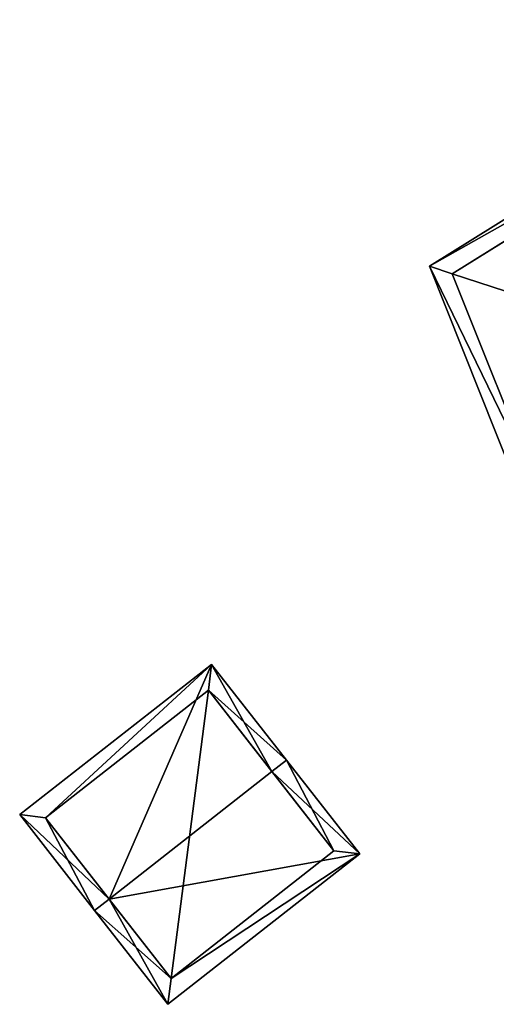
# Model space of a CAD drawing. Header units: inches. Extents: x 2523744 to 2528136, y 1148995 to 1152010.
# Tile 7 of 256: x 2524188 to 2524207, y 1149216 to 1149256. Entities that reach past the tile are written whole.
import ezdxf

# ---------------------------------------------------------------- set-up
doc = ezdxf.new("R2010")
doc.units = ezdxf.units.IN
doc.header["$MEASUREMENT"] = 0
doc.layers.add('Gebaeude Einzelhaus', color=10, linetype='Continuous')

msp = doc.modelspace()

# ---------------------------------------------------------------- meshes
at = {"layer": 'Gebaeude Einzelhaus'}
mesh = msp.add_polyface(dxfattribs=at)
corners = [(2524219.207, 1149254.595, 432.318), (2524220.303, 1149256.169, 431.938), (2524204.216, 1149246.155, 431.938), (2524205.149, 1149245.852, 432.315), (2524211.646, 1149243.738, 434.939), (2524218.635, 1149247.056, 435.256), (2524220.117, 1149255.152, 432.308), (2524220.119, 1149255.162, 432.305), (2524208.731, 1149236.878, 432.313), (2524208.315, 1149235.899, 431.938), (2524205.146, 1149245.85, 432.313), (2524216.819, 1149239.355, 431.938), (2524216.371, 1149239.969, 432.307), (2524218.477, 1149246.981, 435.172), (2524216.363, 1149239.979, 432.313), (2524218.833, 1149236.633, 432.317), (2524218.639, 1149235.59, 431.938), (2524229.525, 1149243.541, 431.938), (2524228.474, 1149243.676, 432.318), (2524228.444, 1149243.68, 432.328), (2524218.839, 1149236.665, 432.329), (2524220.336, 1149244.725, 435.256), (2524215.646, 1149239.688, 431.938), (2524216.363, 1149239.979, 432.307), (2524218.803, 1149236.639, 432.307), (2524220.119, 1149255.162, 422.085), (2524205.146, 1149245.85, 422.085), (2524208.731, 1149236.878, 422.085), (2524220.117, 1149255.152, 422.085), (2524211.646, 1149243.738, 422.085), (2524218.635, 1149247.056, 422.085), (2524216.363, 1149239.979, 422.085), (2524216.819, 1149239.355, 422.085), (2524220.337, 1149244.725, 422.085), (2524219.544, 1149240.462, 422.085), (2524222.556, 1149241.686, 422.085), (2524218.839, 1149236.665, 422.085), (2524228.444, 1149243.68, 422.085), (2524220.336, 1149244.725, 422.085), (2524218.803, 1149236.639, 422.085), (2524228.474, 1149243.676, 422.085)]
mesh.append_faces([[corners[k] for k in face] for face in [(18, 7, 17), (17, 7, 1), (18, 6, 7), (18, 7, 6), (18, 17, 7), (7, 17, 1), (19, 18, 6), (6, 5, 19), (19, 5, 21), (20, 15, 24), (12, 22, 23), (12, 24, 22), (22, 24, 16), (16, 24, 15), (22, 12, 23), (12, 21, 13), (13, 21, 5), (22, 20, 12), (12, 20, 21), (22, 15, 20), (16, 15, 22), (15, 17, 16), (15, 18, 17), (15, 19, 18), (15, 20, 19), (15, 19, 20), (20, 19, 21), (15, 18, 19), (15, 17, 18), (15, 16, 17), (12, 8, 14), (12, 11, 8), (8, 11, 9), (9, 11, 8), (8, 11, 4), (4, 12, 13), (4, 11, 12), (3, 10, 2), (0, 3, 2), (2, 10, 8), (2, 8, 9), (7, 0, 1), (1, 0, 2), (3, 8, 4), (3, 2, 8), (8, 2, 9), (0, 7, 1), (0, 6, 7), (4, 5, 0), (0, 5, 6), (0, 3, 4), (0, 2, 3), (0, 1, 2)]], dxfattribs={"color": 13})
mesh.append_faces([[corners[k] for k in face] for face in [(37, 28, 40), (37, 30, 28), (37, 38, 30), (40, 6, 18), (40, 28, 6), (18, 37, 40), (18, 19, 37), (32, 36, 39), (32, 34, 36), (20, 24, 36), (36, 24, 39), (12, 11, 24), (24, 11, 39), (39, 11, 32), (36, 35, 37), (37, 35, 38), (36, 34, 35), (19, 36, 37), (19, 20, 36), (34, 33, 35), (32, 31, 34), (34, 31, 33), (33, 31, 30), (30, 31, 29), (29, 31, 27), (23, 12, 14), (23, 11, 12), (23, 31, 11), (11, 31, 32), (8, 23, 14), (8, 27, 23), (23, 27, 31), (26, 29, 27), (26, 28, 29), (29, 28, 30), (26, 25, 28), (6, 28, 7), (7, 28, 25), (13, 5, 4), (8, 10, 27), (27, 10, 26), (10, 3, 26), (0, 26, 3), (0, 25, 26), (0, 7, 25)]], dxfattribs={"color": 41})
mesh = msp.add_polyface(dxfattribs=at)
corners = [(2524197.811, 1149225.632, 434.082), (2524198.401, 1149226.094, 434.082), (2524195.358, 1149229.983, 431.949), (2524191.189, 1149220.451, 434.082), (2524187.555, 1149223.878, 431.949), (2524190.598, 1149219.988, 434.082), (2524193.583, 1149216.174, 431.869), (2524201.385, 1149222.28, 431.869), (2524188.609, 1149223.749, 432.273), (2524195.23, 1149228.93, 432.273), (2524193.711, 1149217.228, 432.212), (2524200.333, 1149222.409, 432.212), (2524200.333, 1149222.409, 423.208), (2524195.23, 1149228.93, 423.208), (2524188.609, 1149223.749, 423.208), (2524193.711, 1149217.228, 423.208)]
mesh.append_faces([[corners[k] for k in face] for face in [(0, 9, 1), (11, 0, 1), (7, 10, 11), (7, 11, 1), (6, 10, 7), (3, 10, 5), (8, 3, 5), (5, 10, 6), (4, 8, 5), (9, 8, 2), (1, 9, 2), (2, 8, 4), (3, 7, 0), (0, 7, 1), (3, 6, 7), (3, 5, 6), (3, 4, 5), (0, 2, 3), (3, 2, 4), (0, 1, 2)]], dxfattribs={"color": 13})
mesh.append_faces([[corners[k] for k in face] for face in [(13, 15, 14), (12, 15, 13), (11, 15, 12), (10, 15, 11), (14, 15, 3), (3, 15, 10), (8, 14, 3), (13, 14, 9), (9, 14, 8), (12, 13, 0), (0, 13, 9), (11, 12, 0)]], dxfattribs={"color": 41})

doc.saveas('drawing.dxf')
